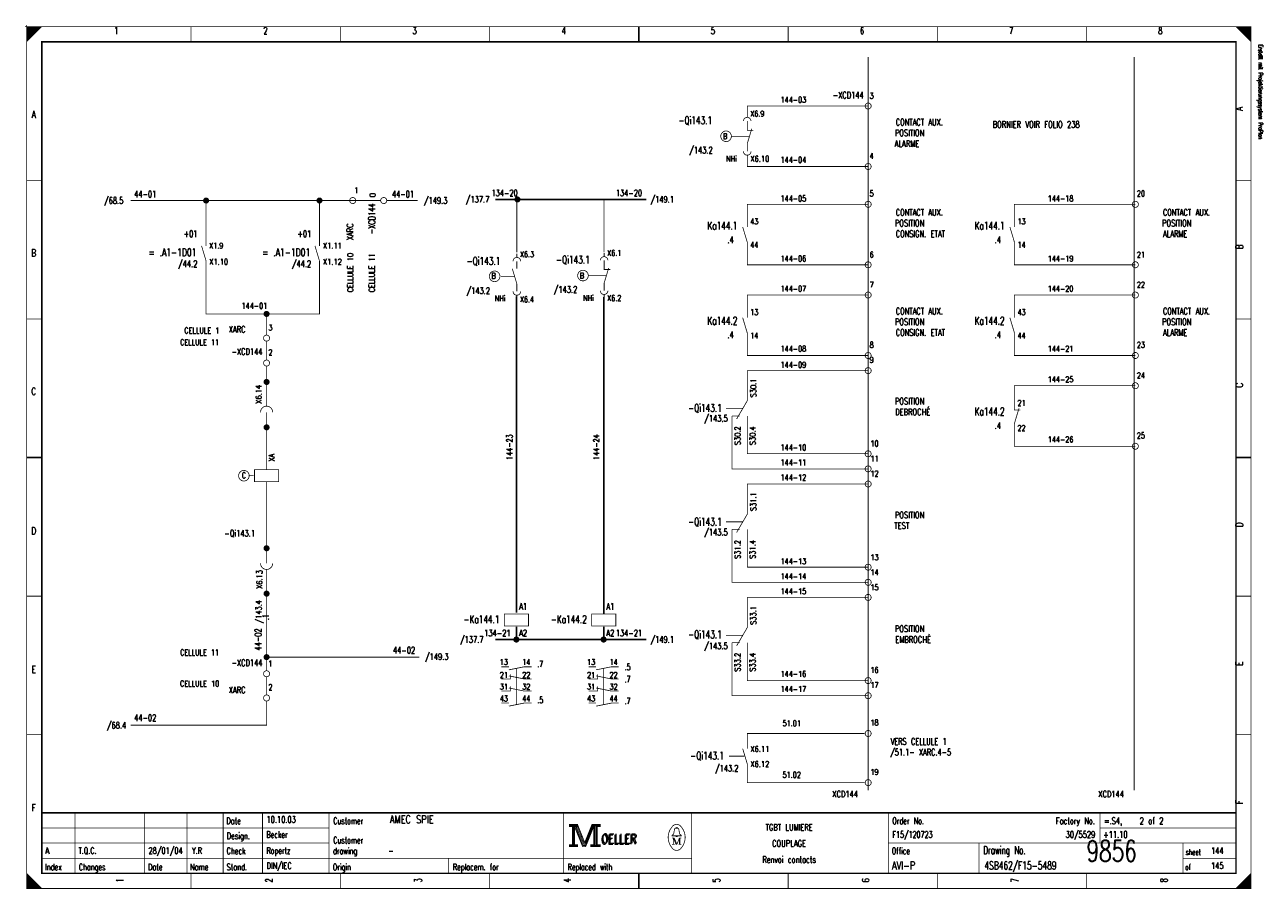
# Model space of a CAD drawing. Extents: x -1 to 409, y 0 to 286.
import ezdxf
from ezdxf.enums import TextEntityAlignment as Align

# ---------------------------------------------------------------- set-up
doc = ezdxf.new("R2010")
doc.units = 0
doc.header["$MEASUREMENT"] = 0
doc.linetypes.add('GESTRICHELT', pattern=[3.75, 3, -0.75])
doc.linetypes.add('STRICH-PUNKT', pattern=[4.7, 3, -0.75, 0.2, -0.75])
doc.layers.get('0').update_dxf_attribs({"color": 9, "linetype": 'CONTINUOUS'})
doc.styles.get("Standard").update_dxf_attribs({"font": 'TXT', "bigfont": 'TXT'})

# ---------------------------------------------------------------- blocks, each defined once
blk = doc.blocks.new('BCIRCLE_FILLED')
at = {"color": 0, "linetype": 'Continuous', "const_width": 1, "flags": 128}
blk.add_lwpolyline([(0.5, 0, 1), (-0.5, 0, 1)], format="xyb", close=True, dxfattribs=at)

msp = doc.modelspace()

# ---------------------------------------------------------------- linework, layer by layer
at = {"color": 0, "linetype": 'Continuous'}
for p, q in [((155.13, 227.84), (196.92, 227.84)), ((163.07, 227.84), (204.86, 227.84)), ((162.08, 195.73), (162.08, 91.21)), ((190.95, 195.55), (190.95, 90.85)), ((162.08, 86.53), (162.08, 82.59)), ((190.95, 86.53), (190.95, 82.59)), ((155.13, 82.29), (196.92, 82.29)), ((163.07, 82.29), (204.86, 82.29))]:
    msp.add_line(p, q, dxfattribs=at)
at = {"color": 0}
for points, const_width in [([(-0.5, 285), (0.5, 285)], 0.25), ([(-0.5, 285), (0.5, 285)], 0.25), ([(-0.5, 285), (0.5, 285)], 0.25), ([(-0.5, 285), (0.5, 285)], 0.25), ([(-0.5, 285), (0.5, 285)], 0.25), ([(-0.5, 285), (0.5, 285)], 0.25), ([(-0.5, 285), (0.5, 285)], 0.25), ([(-0.5, 285), (0.5, 285)], 0.25), ([(-0.5, 285), (0.5, 285)], 0.25), ([(-0.5, 285), (0.5, 285)], 0.25), ([(-0.5, 285), (0.5, 285)], 0.25), ([(-0.5, 285), (0.5, 285)], 0.25), ([(-0.5, 285), (0.5, 285)], 0.25), ([(-0.5, 285), (0.5, 285)], 0.25), ([(-0.5, 285), (0.5, 285)], 0.25), ([(-0.5, 285), (0.5, 285)], 0.25), ([(-0.5, 285), (0.5, 285)], 0.25), ([(-0.5, 285), (0.5, 285)], 0.25), ([(-0.5, 285), (0.5, 285)], 0.25), ([(0, 285.5), (0, 284.5)], 0.25), ([(0, 285.5), (0, 284.5)], 0.25), ([(0, 285.5), (0, 284.5)], 0.25), ([(0, 285.5), (0, 284.5)], 0.25), ([(0, 285.5), (0, 284.5)], 0.25), ([(0, 285.5), (0, 284.5)], 0.25), ([(0, 285.5), (0, 284.5)], 0.25), ([(0, 285.5), (0, 284.5)], 0.25), ([(0, 285.5), (0, 284.5)], 0.25), ([(0, 285.5), (0, 284.5)], 0.25), ([(0, 285.5), (0, 284.5)], 0.25), ([(0, 285.5), (0, 284.5)], 0.25), ([(0, 285.5), (0, 284.5)], 0.25), ([(0, 285.5), (0, 284.5)], 0.25), ([(0, 285.5), (0, 284.5)], 0.25), ([(0, 285.5), (0, 284.5)], 0.25), ([(0, 285.5), (0, 284.5)], 0.25), ([(0, 285.5), (0, 284.5)], 0.25), ([(0, 285.5), (0, 284.5)], 0.25), ([(54.38, 285), (54.38, 280)], 0.25), ([(103.75, 285), (103.75, 280)], 0.25), ([(153.12, 285), (153.12, 280)], 0.25), ([(202.5, 280), (202.5, 285)], 0.5), ([(202.5, 285), (202.5, 280)], 0.25), ([(251.88, 285), (251.88, 280)], 0.25), ([(301.25, 285), (301.25, 280)], 0.25), ([(350.62, 285), (350.62, 280)], 0.25), ([(238.34, 255), (238.34, 256.25)], 0.25), ([(238.34, 253.75), (238.34, 251.25)], 0.25), ([(238.34, 242.5), (238.34, 241.25)], 0.25), ([(0, 234.17), (5, 234.17)], 0.25), ([(405, 234.17), (400, 234.17)], 0.25), ([(238.34, 222.5), (238.34, 223.75)], 0.25), ([(238.34, 222.64), (238.34, 220.14)], 0.25), ([(238.34, 221.25), (238.34, 218.75)], 0.25), ([(326.72, 222.5), (326.72, 223.75)], 0.25), ([(326.72, 222.64), (326.72, 220.14)], 0.25), ([(326.72, 221.25), (326.72, 218.75)], 0.25), ([(57.86, 212.5), (59.36, 207.5)], 0.25), ([(95.36, 212.5), (96.86, 207.5)], 0.25), ([(162.15, 208.69), (162.15, 209.94)], 0.25), ([(191.01, 208.93), (191.01, 210.18)], 0.25), ([(238.34, 211.5), (238.34, 209)], 0.25), ([(238.34, 210), (238.34, 208.75)], 0.25), ([(326.72, 211.5), (326.72, 209)], 0.25), ([(326.72, 210), (326.72, 208.75)], 0.25), ([(162.15, 207.44), (162.15, 204.94)], 0.25), ([(191.01, 207.68), (191.01, 205.18)], 0.25), ([(162.15, 196.19), (162.15, 194.94)], 0.25), ([(191.01, 196.43), (191.01, 195.18)], 0.25), ([(238.34, 192.5), (238.34, 193.75)], 0.25), ([(238.34, 193.39), (238.34, 190.89)], 0.25), ([(326.72, 192.5), (326.72, 193.75)], 0.25), ([(326.72, 193.39), (326.72, 190.89)], 0.25), ([(0, 188.33), (5, 188.33)], 0.25), ([(238.34, 191.25), (238.34, 188.75)], 0.25), ([(326.72, 191.25), (326.72, 188.75)], 0.25), ([(405, 188.33), (400, 188.33)], 0.25), ([(238.34, 182.25), (238.34, 179.75)], 0.25), ([(238.34, 180.46), (238.34, 177.96)], 0.25), ([(326.72, 182.25), (326.72, 179.75)], 0.25), ([(326.72, 180.46), (326.72, 177.96)], 0.25), ([(238.34, 180), (238.34, 178.75)], 0.25), ([(326.72, 180), (326.72, 178.75)], 0.25), ([(79.36, 167.5), (79.36, 159.5)], 0.25), ([(326.72, 162.5), (326.72, 163.75)], 0.25), ([(238.34, 161.25), (234.84, 155.25)], 0.25), ([(326.72, 163.39), (326.72, 160.89)], 0.25), ([(326.72, 161.25), (326.72, 158.75)], 0.25), ([(79.36, 157.5), (79.36, 152.5)], 0.25), ([(233.34, 153.75), (233.34, 156.25)], 0.25), ([(233.34, 156.25), (235.84, 156.25)], 0.25), ([(238.34, 153.75), (238.34, 156.25)], 0.25), ([(79.36, 152.5), (79.36, 138.5)], 0.25), ([(326.72, 152.25), (326.72, 149.75)], 0.25), ([(326.72, 150.46), (326.72, 147.96)], 0.25), ([(326.72, 150), (326.72, 148.75)], 0.25), ([(5, 142.5), (0, 142.5)], 0.5), ([(0, 142.5), (5, 142.5)], 0.25), ([(400, 142.5), (405, 142.5)], 0.5), ([(405, 142.5), (400, 142.5)], 0.25), ([(79.36, 113), (79.36, 134.5)], 0.25), ([(238.34, 123.75), (234.84, 117.75)], 0.25), ([(233.34, 116.25), (233.34, 118.75)], 0.25), ([(233.34, 118.75), (235.84, 118.75)], 0.25), ([(238.34, 116.25), (238.34, 118.75)], 0.25), ([(238.34, 116.25), (238.34, 106.25)], 0.25), ([(79.36, 107.5), (79.36, 112)], 0.25), ([(79.36, 105.5), (79.36, 97.5)], 0.25), ([(0, 96.67), (5, 96.67)], 0.25), ([(238.34, 96.25), (238.34, 86.25)], 0.25), ([(405, 96.67), (400, 96.67)], 0.25), ([(238.34, 86.25), (234.84, 80.25)], 0.25), ([(233.34, 78.75), (233.34, 81.25)], 0.25), ([(233.34, 81.25), (235.84, 81.25)], 0.25), ([(238.34, 78.75), (238.34, 81.25)], 0.25), ([(157, 73.3), (159.5, 73.3)], 0.25), ([(185.87, 73.3), (188.37, 73.3)], 0.25), ([(157, 61.3), (159.5, 61.3)], 0.25), ([(185.87, 61.3), (188.37, 61.3)], 0.25), ([(0, 50.83), (5, 50.83)], 0.25), ([(405, 50.83), (400, 50.83)], 0.25), ([(236.84, 46.25), (238.34, 41.25)], 0.25), ([(400, 25), (5, 25)], 0.5), ([(16, 5), (16, 25)], 0.25), ([(39, 5), (39, 25)], 0.25), ([(53, 5), (53, 25)], 0.25), ([(65, 25), (65, 5)], 0.25), ([(78, 25), (78, 5)], 0.25), ([(100, 25), (100, 5)], 0.25), ([(177.5, 25), (177.5, 5)], 0.25), ([(220, 25), (220, 5)], 0.25), ([(285, 25), (285, 5)], 0.25), ([(355, 25), (355, 15)], 0.25), ([(181.5, 20.5), (184, 14.2)], 0.25), ([(184.7, 14.9), (187, 20.6)], 0.25), ([(5, 20), (100, 20)], 0.25), ([(213.5, 16.7), (214.2, 16.7)], 0.25), ([(214.2, 16.7), (215.1, 14.6)], 0.25), ([(214.6, 19.9), (215.5, 19.9)], 0.25), ([(215.1, 14.6), (215.9, 16.7)], 0.25), ([(215.9, 14.6), (215.9, 16.7)], 0.25), ([(215.9, 16.7), (216.5, 16.7)], 0.25), ([(216.1, 16.7), (216.1, 14.6)], 0.25), ([(355, 20), (400, 20)], 0.25), ([(5, 15), (100, 15)], 0.25), ([(184, 14.2), (184.6, 14.2)], 0.25), ([(213.9, 14.6), (214.3, 14.6)], 0.25), ([(216.5, 14.6), (215.7, 14.6)], 0.25), ([(285, 15), (400, 15)], 0.25), ([(315, 15), (315, 5)], 0.25), ([(382.5, 15), (382.5, 5)], 0.25), ([(5, 10), (220, 10)], 0.25), ([(139.5, 10), (139.5, 5)], 0.25), ([(382.5, 10), (400, 10)], 0.25), ([(54.38, 0), (54.38, 5)], 0.25), ([(103.75, 0), (103.75, 5)], 0.25), ([(153.12, 0), (153.12, 5)], 0.25), ([(202.5, 5), (202.5, 0)], 0.5), ([(202.5, 0), (202.5, 5)], 0.25), ([(251.88, 0), (251.88, 5)], 0.25), ([(301.25, 0), (301.25, 5)], 0.25), ([(350.62, 0), (350.62, 5)], 0.25), ([(405, 5), (400, 0)], 0.25), ([(4.75, 0), (4.75, 0.25)], 0.25)]:
    msp.add_lwpolyline(points, dxfattribs=dict(at, const_width=const_width))
at = {"color": 0, "const_width": 0.25, "flags": 128}
for points in [[(0, 285), (5, 285), (0, 280), (0, 285)], [(0, 142.5), (0, 285), (405, 285), (405, 0), (0, 0), (0, 142.5)], [(0.25, 285), (0.25, 280.25), (0.5, 280.5), (0.5, 285), (0.75, 285), (0.75, 280.75), (1, 281), (1, 285), (1.25, 285), (1.25, 281.25), (1.5, 281.5), (1.5, 285), (1.75, 285), (1.75, 281.75), (2, 282)], [(2, 282), (2, 285), (2.25, 285), (2.25, 282.25), (2.5, 282.5), (2.5, 285), (2.75, 285), (2.75, 282.75), (3, 283), (3, 285), (3.25, 285), (3.25, 283.25), (3.5, 283.5), (3.5, 285), (3.75, 285)], [(3.75, 285), (3.75, 283.75), (4, 284), (4, 285), (4.25, 285), (4.25, 284.25), (4.5, 284.5), (4.5, 285), (4.75, 285), (4.75, 284.75)], [(400, 285), (405, 280), (404.75, 280.25), (404.75, 285), (404.5, 285), (404.5, 280.5), (404.25, 280.75), (404.25, 285), (404, 285), (404, 281), (403.75, 281.25), (403.75, 285), (403.5, 285), (403.5, 281.5), (403.25, 281.75)], [(401.5, 283.5), (401.5, 285), (401.25, 285), (401.25, 283.75), (401, 284), (401, 285), (400.75, 285), (400.75, 284.25), (400.5, 284.5), (400.5, 285), (400.25, 285), (400.25, 284.75)], [(403.25, 281.75), (403.25, 285), (403, 285), (403, 282), (402.75, 282.25), (402.75, 285), (402.5, 285), (402.5, 282.5), (402.25, 282.75), (402.25, 285), (402, 285), (402, 283), (401.75, 283.25), (401.75, 285), (401.5, 285)], [(238.34, 256.25), (238.34, 258.75), (278.34, 258.75)], [(238.34, 251.25), (238.34, 250.75), (240.34, 250.75)], [(239.84, 251.25), (238.34, 246.25), (238.34, 243.75)], [(278.34, 238.75), (238.34, 238.75), (238.34, 241.25)], [(117.11, 227.5), (34.36, 227.5)], [(59.36, 212.5), (59.36, 227.5)], [(96.86, 212.5), (96.86, 227.5)], [(129.36, 227.5), (119.11, 227.5)], [(162.14, 210.36), (162.14, 227.86)], [(191, 210.36), (191, 227.86)], [(238.34, 223.75), (238.34, 226.25), (278.34, 226.25)], [(326.72, 223.75), (326.72, 226.25), (366.72, 226.25)], [(236.84, 218.75), (238.34, 213.75), (238.34, 211.25)], [(325.22, 218.75), (326.72, 213.75), (326.72, 211.25)], [(79.36, 183), (79.36, 190), (59.36, 190), (59.36, 207.5)], [(79.36, 190), (96.86, 190), (96.86, 207.5)], [(160.65, 204.94), (162.15, 199.94), (162.15, 197.44)], [(191.01, 205.18), (191.01, 204.68), (193.01, 204.68)], [(192.51, 205.18), (191.01, 200.18), (191.01, 197.68)], [(278.34, 206.25), (238.34, 206.25), (238.34, 208.75)], [(366.72, 206.25), (326.72, 206.25), (326.72, 208.75)], [(238.34, 193.75), (238.34, 196.25), (278.34, 196.25)], [(326.72, 193.75), (326.72, 196.25), (366.72, 196.25)], [(236.84, 188.75), (238.34, 183.75), (238.34, 181.25)], [(325.22, 188.75), (326.72, 183.75), (326.72, 181.25)], [(79.36, 174.75), (79.36, 181)], [(278.34, 176.25), (238.34, 176.25), (238.34, 178.75)], [(366.72, 176.25), (326.72, 176.25), (326.72, 178.75)], [(79.36, 167.5), (79.36, 172.75)], [(238.34, 161.25), (238.34, 171.25), (278.34, 171.25)], [(326.72, 163.75), (326.72, 166.25), (366.72, 166.25)], [(328.22, 158.75), (326.72, 153.75), (326.72, 151.25)], [(326.72, 158.75), (326.72, 158.25), (328.72, 158.25)], [(278.34, 138.75), (233.34, 138.75), (233.34, 153.75)], [(278.34, 143.75), (238.34, 143.75), (238.34, 153.75)], [(366.72, 146.25), (326.72, 146.25), (326.72, 148.75)], [(79.36, 138.5), (83.36, 138.5), (83.36, 134.5), (75.36, 134.5), (75.36, 138.5), (79.36, 138.5)], [(238.34, 123.75), (238.34, 133.75), (278.34, 133.75)], [(278.34, 101.25), (233.34, 101.25), (233.34, 116.25)], [(278.34, 106.25), (238.34, 106.25)], [(79.36, 72), (79.36, 97.5)], [(278.34, 96.25), (238.34, 96.25)], [(278.34, 63.75), (233.34, 63.75), (233.34, 78.75)], [(278.34, 68.75), (238.34, 68.75), (238.34, 78.75)], [(129.86, 76.5), (79.36, 76.5)], [(79.36, 64), (79.36, 70)], [(157, 69.3), (160, 69.3), (160, 70.8)], [(159.5, 72.3), (164.5, 73.3), (167, 73.3)], [(159.5, 70.3), (164.5, 69.3), (167, 69.3)], [(185.87, 69.3), (188.87, 69.3), (188.87, 70.8)], [(188.37, 72.3), (193.37, 73.3), (195.87, 73.3)], [(188.37, 70.3), (193.37, 69.3), (195.87, 69.3)], [(157, 65.3), (160, 65.3), (160, 66.8)], [(159.5, 66.3), (164.5, 65.3), (167, 65.3)], [(185.87, 65.3), (188.87, 65.3), (188.87, 66.8)], [(188.37, 66.3), (193.37, 65.3), (195.87, 65.3)], [(34.36, 54), (79.36, 54), (79.36, 62)], [(159.5, 60.3), (164.5, 61.3), (167, 61.3)], [(188.37, 60.3), (193.37, 61.3), (195.87, 61.3)], [(277.09, 51.25), (238.34, 51.25), (238.34, 46.25)], [(277.09, 35), (238.34, 35), (238.34, 41.25)], [(179.5, 21.2), (179.5, 20.5), (180.5, 20.5), (180.5, 14.5), (179.5, 14.5), (179.5, 13.8), (182.2, 13.8), (182.2, 14.5), (181.2, 14.5), (181.2, 20.5), (182.2, 20.5), (182.2, 21.2), (179.5, 21.2)], [(180.7, 20.7), (180.7, 14.3), (181, 14.3), (181, 20.7)], [(181.2, 20.5), (183.9, 13.8), (184.9, 13.8), (187.6, 20.5)], [(181.8, 20.5), (184.2, 14.6), (184.6, 14.6)], [(182.2, 21.2), (184.6, 15.2), (187, 21.2)], [(182.2, 20.5), (184.4, 14.9), (184.7, 14.9)], [(184.6, 14.2), (184.9, 14.2), (187.4, 20.5)], [(184.6, 14.6), (184.8, 14.6), (187.2, 20.5)], [(187.6, 20.5), (187.6, 14.5), (186.6, 14.5), (186.6, 13.8), (187.1, 13.8)], [(187, 21.2), (187, 20.5), (188, 20.5), (188, 14.5), (187, 14.5), (187, 13.8), (189.7, 13.8), (189.7, 14.5), (188.7, 14.5), (188.7, 20.5), (189.7, 20.5), (189.7, 21.2), (187, 21.2)], [(187.8, 20.7), (187.8, 14.3), (188.3, 14.3), (188.3, 20.7), (188.5, 20.7), (188.5, 14.3)], [(214.8, 17.4), (213.5, 17.4), (213.5, 17.6), (214, 18), (214.3, 19.6)], [(213.9, 16.7), (213.9, 14.6), (213.5, 14.6)], [(213.9, 16.7), (214.8, 14.6), (215.1, 14.6)], [(214.8, 19.9), (214.8, 20.2), (215.2, 20.2), (215.2, 19.9)], [(215.2, 17.4), (216.5, 17.4), (216.5, 17.6), (216, 18), (215.7, 19.6)], [(0, 5), (0, 0), (5, 0), (0, 5), (0.25, 4.75), (0.25, 0), (0.5, 0), (0.5, 4.5), (0.75, 4.25), (0.75, 0), (1, 0), (1, 4), (1.25, 3.75), (1.25, 0), (1.5, 0)], [(404.75, 4.75), (404.75, 0), (404.5, 0), (404.5, 4.5), (404.25, 4.25), (404.25, 0), (404, 0), (404, 4), (403.75, 3.75), (403.75, 0), (403.5, 0), (403.5, 3.5), (403.25, 3.25), (403.25, 0), (403, 0)], [(1.5, 0), (1.5, 3.5), (1.75, 3.25), (1.75, 0), (2, 0), (2, 3), (2.25, 2.75), (2.25, 0), (2.5, 0), (2.5, 2.5), (2.75, 2.25), (2.75, 0), (3, 0), (3, 2), (3.25, 1.75)], [(3.25, 1.75), (3.25, 0), (3.5, 0), (3.5, 1.5), (3.75, 1.25), (3.75, 0), (4, 0), (4, 1), (4.25, 0.75), (4.25, 0), (4.5, 0), (4.5, 0.5), (4.75, 0.25)], [(401.25, 1.25), (401.25, 0), (401, 0), (401, 1), (400.75, 0.75), (400.75, 0), (400.5, 0), (400.5, 0.5), (400.25, 0.25), (400.25, 0)], [(403, 0), (403, 3), (402.75, 2.75), (402.75, 0), (402.5, 0), (402.5, 2.5), (402.25, 2.25), (402.25, 0), (402, 0), (402, 2), (401.75, 1.75), (401.75, 0), (401.5, 0), (401.5, 1.5), (401.25, 1.25)]]:
    msp.add_lwpolyline(points, dxfattribs=at)
at = {"color": 0, "flags": 128}
for points, const_width in [([(0, 285), (405, 285), (405, 0), (0, 0)], 0.25), ([(5, 280), (400, 280), (400, 5), (5, 5)], 0.5), ([(5, 280), (400, 280), (400, 5), (5, 5)], 0.25), ([(158, 86.8), (166, 86.8), (166, 90.8), (158, 90.8)], 0.25), ([(186.87, 86.8), (194.87, 86.8), (194.87, 90.8), (186.87, 90.8)], 0.25), ([(179.7, 21), (182, 21), (182, 20.7), (179.7, 20.7)], 0.25), ([(187.2, 21), (189.5, 21), (189.5, 20.7), (187.2, 20.7)], 0.25), ([(214.8, 17.4), (215.2, 17.4), (215.2, 17.1), (214.8, 17.1)], 0.25), ([(179.7, 14.3), (182, 14.3), (182, 14), (179.7, 14)], 0.25), ([(186.8, 14.3), (189.5, 14.3), (189.5, 14), (186.8, 14)], 0.25)]:
    msp.add_lwpolyline(points, close=True, dxfattribs=dict(at, const_width=const_width))
at = {"color": 0, "linetype": 'STRICH-PUNKT', "const_width": 0.25}
for points in [[(278.34, 275), (278.34, 32.5)], [(366.32, 275), (366.32, 32.5)]]:
    msp.add_lwpolyline(points, dxfattribs=at)
at = {"color": 0, "flags": 128}
for points, const_width in [([(279.34, 258.75, 1), (277.34, 258.75, 1)], 0.25), ([(233.09, 248.75, 1), (229.59, 248.75, 1)], 0.25), ([(279.34, 238.75, 1), (277.34, 238.75, 1)], 0.25), ([(108.86, 227.5, 1), (106.86, 227.5, 1)], 0.25), ([(119.11, 227.5, 1), (117.11, 227.5, 1)], 0.25), ([(279.34, 226.25, 1), (277.34, 226.25, 1)], 0.25), ([(367.72, 226.25, 1), (365.72, 226.25, 1)], 0.25), ([(279.34, 206.25, 1), (277.34, 206.25, 1)], 0.25), ([(367.72, 206.25, 1), (365.72, 206.25, 1)], 0.25), ([(156.54, 202.44, 1), (153.04, 202.44, 1)], 0.25), ([(185.76, 202.68, 1), (182.26, 202.68, 1)], 0.25), ([(279.34, 196.25, 1), (277.34, 196.25, 1)], 0.25), ([(367.72, 196.25, 1), (365.72, 196.25, 1)], 0.25), ([(80.36, 182, 1), (78.36, 182, 1)], 0.25), ([(279.34, 176.25, 1), (277.34, 176.25, 1)], 0.25), ([(367.72, 176.25, 1), (365.72, 176.25, 1)], 0.25), ([(80.36, 173.75, 1), (78.36, 173.75, 1)], 0.25), ([(279.34, 171.25, 1), (277.34, 171.25, 1)], 0.25), ([(80.11, 167.5, 1), (78.61, 167.5, 1)], 0.5), ([(79.86, 167.5, 1), (78.86, 167.5, 1)], 0.5), ([(79.61, 167.5, 1), (79.11, 167.5, 1)], 0.5), ([(367.72, 166.25, 1), (365.72, 166.25, 1)], 0.25), ([(80.11, 152.5, 1), (78.61, 152.5, 1)], 0.5), ([(79.86, 152.5, 1), (78.86, 152.5, 1)], 0.5), ([(79.61, 152.5, 1), (79.11, 152.5, 1)], 0.5), ([(279.34, 143.75, 1), (277.34, 143.75, 1)], 0.25), ([(367.72, 146.25, 1), (365.72, 146.25, 1)], 0.25), ([(279.34, 138.75, 1), (277.34, 138.75, 1)], 0.25), ([(73.61, 136.5, 1), (70.11, 136.5, 1)], 0.25), ([(279.34, 133.75, 1), (277.34, 133.75, 1)], 0.25), ([(80.11, 112.5, 1), (78.61, 112.5, 1)], 0.5), ([(79.86, 112.5, 1), (78.86, 112.5, 1)], 0.5), ([(79.61, 112.5, 1), (79.11, 112.5, 1)], 0.5), ([(279.34, 106.25, 1), (277.34, 106.25, 1)], 0.25), ([(80.11, 97.5, 1), (78.61, 97.5, 1)], 0.5), ([(279.34, 101.25, 1), (277.34, 101.25, 1)], 0.25), ([(79.86, 97.5, 1), (78.86, 97.5, 1)], 0.5), ([(79.61, 97.5, 1), (79.11, 97.5, 1)], 0.5), ([(279.34, 96.25, 1), (277.34, 96.25, 1)], 0.25), ([(80.36, 71, 1), (78.36, 71, 1)], 0.25), ([(279.34, 68.75, 1), (277.34, 68.75, 1)], 0.25), ([(80.36, 63, 1), (78.36, 63, 1)], 0.25), ([(279.34, 63.75, 1), (277.34, 63.75, 1)], 0.25), ([(279.34, 51.25, 1), (277.34, 51.25, 1)], 0.25), ([(279.34, 35, 1), (277.34, 35, 1)], 0.25)]:
    msp.add_lwpolyline(points, format="xyb", close=True, dxfattribs=dict(at, const_width=const_width))
at = {"color": 0, "const_width": 0.25, "flags": 128}
for points in [[(239.59, 253.75, 1), (237.09, 253.75, 1)], [(237.09, 243.75, 1), (239.59, 243.75, 1)], [(192.26, 207.68, 1), (189.76, 207.68, 1)], [(163.4, 207.44, 1), (160.9, 207.44, 1)], [(160.9, 197.44, 1), (163.4, 197.44, 1)], [(189.76, 197.68, 1), (192.26, 197.68, 1)], [(81.36, 157.5, 1), (77.36, 157.5, 1)], [(77.36, 107.5, 0.997005), (81.36, 107.49, 0.997005)], [(213.5, 20.39, 0.373815), (213.49, 13.43, 0.373815)], [(216.49, 20.4, 0.530775), (213.51, 20.41, 0.530775)], [(216.5, 13.4, 0.378582), (216.46, 20.44, 0.378582)], [(214.6, 19.9, 0.414214), (214.3, 19.6, 0.414214)], [(215.7, 19.6, 0.414214), (215.4, 19.9, 0.414214)], [(213.5, 13.4, 0.532213), (216.49, 13.39, 0.532213)]]:
    msp.add_lwpolyline(points, format="xyb", dxfattribs=at)
at = {"color": 0, "linetype": 'GESTRICHELT', "const_width": 0.25}
for points in [[(239.09, 248.75), (233.09, 248.75)], [(161.4, 202.44), (156.9, 202.44)], [(191.76, 202.68), (185.76, 202.68)], [(236.84, 158.75), (231.34, 158.75)], [(73.61, 136.5), (75.11, 136.5)], [(236.84, 121.25), (231.34, 121.25)], [(236.84, 83.75), (231.34, 83.75)], [(162, 60.8), (162, 72.8)], [(190.87, 60.8), (190.87, 72.8)], [(232.34, 43.75), (237.34, 43.75)]]:
    msp.add_lwpolyline(points, dxfattribs=at)

# ---------------------------------------------------------------- block references
at = {"color": 0}
for p in [(59.36, 227.5), (96.86, 227.5), (162.34, 227.86), (79.36, 190), (161.98, 82.32), (190.85, 82.32), (79.36, 76.5)]:
    msp.add_blockref('BCIRCLE_FILLED', p, dxfattribs=at)

# ---------------------------------------------------------------- texts
for s, height, width, p in [('1', 2.38, 0.672, (29.65, 284.86)), ('2', 2.38, 0.672, (78.99, 284.86)), ('3', 2.38, 0.672, (128.32, 284.86)), ('4', 2.38, 0.672, (177.66, 284.86)), ('5', 2.38, 0.672, (226.99, 284.86)), ('6', 2.38, 0.672, (276.32, 284.86)), ('7', 2.38, 0.672, (325.66, 284.86)), ('8', 2.38, 0.672, (374.99, 284.86)), ('A', 2.38, 0.76, (2.33, 257.17)), ('B', 1.91, 0.76, (231, 249.72)), ('NHi', 1.905, 0.706667, (233.13, 242.27)), ('B', 2.38, 0.76, (2.33, 211.39)), ('B', 1.91, 0.76, (154.45, 203.57)), ('B', 1.91, 0.76, (183.67, 203.64)), ('NHi', 1.905, 0.706667, (156.58, 196.11)), ('NHi', 1.905, 0.706667, (185.8, 196.19)), ('C', 2.38, 0.76, (2.33, 165.61)), ('C', 1.91, 0.76, (71.88, 137.57)), ('D', 2.38, 0.76, (2.33, 119.47)), ('E', 2.38, 0.76, (2.33, 73.68)), ('F', 2.38, 0.76, (2.33, 27.9)), ('TGBT LUMIERE', 2.1431, 0.754667, (252.19, 21.3)), ('COUPLAGE', 2.143, 0.76, (252.19, 15.97)), ('Renvoi contacts', 2.1431, 0.617067, (252.19, 10.65))]:
    msp.add_text(s, height=height, dxfattribs=dict(at, width=width)).set_placement(p, align=Align.TOP_CENTER)
for s, height, rotation, width, p in [('Erstellt mit Projektierungssystem ProPlan', 1.4287, 270, 0.622634, (407.02, 279.06)), ('0', 1.91, 90, 0.672, (115.94, 228.62)), ('X6.13', 1.905, 90, 0.6944, (78.51, 99.07))]:
    msp.add_text(s, height=height, rotation=rotation, dxfattribs=dict(at, width=width)).set_placement(p, align=Align.BOTTOM_LEFT)
for s, width, p in [('-XCD144', 0.713143, (276.86, 260.65)), ('-XCD144', 0.713143, (77.99, 175.83)), ('-XCD144', 0.713143, (77.99, 72.9)), ('30/5529', 0.675429, (353.46, 16.11))]:
    msp.add_text(s, height=2.143, dxfattribs=dict(at, width=width)).set_placement(p, align=Align.BOTTOM_RIGHT)
for s, height, width, p in [('3', 1.91, 0.672, (278.83, 260.61)), ('4', 1.91, 0.672, (278.83, 240.73)), ('1', 1.91, 0.672, (108.36, 229.38)), ('5', 1.91, 0.672, (278.83, 228.31)), ('20', 1.905, 0.672, (367.21, 228.31)), ('6', 1.91, 0.672, (278.83, 208.08)), ('21', 1.905, 0.672, (367.21, 208.08)), ('7', 1.91, 0.672, (278.83, 198.14)), ('22', 1.905, 0.672, (367.21, 198.14)), ('3', 1.91, 0.672, (79.96, 183.95)), ('8', 1.91, 0.672, (278.83, 178.27)), ('23', 1.905, 0.672, (367.21, 178.27)), ('2', 1.91, 0.672, (79.96, 175.78)), ('9', 1.91, 0.672, (278.83, 173.3)), ('24', 1.905, 0.672, (367.21, 168.14)), ('10', 1.905, 0.672, (279.1, 145.62)), ('25', 1.905, 0.672, (367.21, 148.27)), ('11', 1.905, 0.672, (279.1, 140.65)), ('12', 1.905, 0.672, (279.1, 135.68)), ('13', 1.905, 0.672, (279.1, 107.99)), ('14', 1.905, 0.672, (279.1, 103.03)), ('15', 1.905, 0.672, (279.1, 98.06)), ('1', 1.91, 0.672, (79.96, 72.86)), ('16', 1.905, 0.672, (279.1, 70.73)), ('2', 1.91, 0.672, (79.96, 65.05)), ('17', 1.905, 0.672, (279.1, 65.76)), ('18', 1.905, 0.672, (279.1, 53.34)), ('19', 1.905, 0.672, (279.1, 37.01)), ('10.10.03', 2.143, 0.678, (79.34, 21.08)), ('AMEC SPIE', 2.619, 0.752889, (120.16, 20.77)), ('Becker', 2.143, 0.626667, (79.27, 16.11)), ('F15/120723', 2.143, 0.6832, (286.39, 16.11)), ('+11.10', 2.143, 0.68, (356.11, 16.11)), ('A', 2.14, 0.76, (6.21, 10.79)), ('T.Q.C.', 2.143, 0.728, (17.16, 10.79)), ('28/01/04', 2.143, 0.678, (40.29, 10.79)), ('Y.R', 2.143, 0.738667, (54.67, 10.79)), ('Ropertz', 2.143, 0.622857, (79.32, 10.79)), ('-', 2.14, 0.696, (119.65, 10.79)), ('9856', 7, 0.6928, (350.58, 6.78)), ('144', 2.143, 0.672, (391.77, 10.79)), ('DIN/IEC', 2.143, 0.750857, (79.35, 5.82)), ('AVI-P', 2.619, 0.7472, (286.24, 5.51)), ('4SB462/F15-5489', 2.6194, 0.6928, (316.79, 5.51)), ('145', 2.143, 0.672, (391.77, 5.82))]:
    msp.add_text(s, height=height, dxfattribs=dict(at, width=width)).set_placement(p, align=Align.BOTTOM_LEFT)
for s, height, width, p in [('144-03', 1.905, 0.676, (249.37, 261.79)), ('X6.9', 1.905, 0.7, (239.35, 257.17)), ('CONTACT AUX.', 2.1431, 0.749333, (287.46, 254.48)), ('POSITION', 2.143, 0.76, (287.18, 250.93)), ('BORNIER VOIR FOLIO 238', 2.1431, 0.76, (319.53, 253.74)), ('ALARME', 2.143, 0.76, (287.12, 247.38)), ('X6.10', 1.905, 0.6944, (239.4, 242.27)), ('144-04', 1.905, 0.676, (249.37, 241.91)), ('44-01', 2.143, 0.6768, (35.56, 230.7)), ('/149.3', 2.143, 0.68, (131.4, 228.57)), ('/137.7', 2.143, 0.6816, (145.25, 228.95)), ('/149.1', 2.143, 0.6816, (206.34, 228.95)), ('144-05', 1.905, 0.676, (249.37, 229.14)), ('144-18', 1.905, 0.676, (337.75, 229.14)), ('43', 1.905, 0.7, (239.35, 221.54)), ('CONTACT AUX.', 2.1431, 0.749333, (287.46, 224.66)), ('13', 1.905, 0.7, (327.73, 221.54)), ('CONTACT AUX.', 2.1431, 0.749333, (375.83, 224.66)), ('POSITION', 2.143, 0.76, (287.18, 221.11)), ('CONSIGN. ETAT', 2.1431, 0.750154, (287.48, 217.57)), ('POSITION', 2.143, 0.76, (375.56, 221.11)), ('ALARME', 2.143, 0.750154, (375.86, 217.57)), ('X1.9', 1.905, 0.7, (60.36, 213.52)), ('X1.11', 1.905, 0.6944, (98.03, 213.52)), ('44', 1.905, 0.7, (239.35, 213.79)), ('14', 1.905, 0.7, (327.73, 213.79)), ('X6.3', 1.905, 0.7, (163.16, 210.67)), ('X6.1', 1.905, 0.7, (192.02, 211.1)), ('144-06', 1.905, 0.676, (249.37, 209.26)), ('144-19', 1.905, 0.676, (337.75, 209.26)), ('X1.10', 1.905, 0.6944, (60.41, 208.2)), ('X1.12', 1.905, 0.6944, (98.03, 208.2)), ('144-07', 1.905, 0.676, (249.37, 199.32)), ('144-20', 1.905, 0.676, (337.75, 199.32)), ('144-01', 1.905, 0.676, (71.09, 193.64)), ('X6.4', 1.905, 0.7, (163.16, 195.76)), ('X6.2', 1.905, 0.7, (192.02, 196.19)), ('13', 1.905, 0.7, (239.35, 191.54)), ('POSITION', 2.143, 0.76, (287.18, 188.46)), ('CONTACT AUX.', 2.1431, 0.749333, (287.46, 192.01)), ('43', 1.905, 0.7, (327.73, 191.54)), ('POSITION', 2.143, 0.76, (375.56, 188.46)), ('CONTACT AUX.', 2.1431, 0.749333, (375.83, 192.01)), ('CELLULE 1', 1.905, 0.743111, (52.13, 185.48)), ('XARC', 2.143, 0.76, (66.83, 185.98)), ('CONSIGN. ETAT', 2.1431, 0.750154, (287.48, 184.91)), ('ALARME', 2.143, 0.750154, (375.86, 184.91)), ('CELLULE 11', 1.905, 0.736, (50.76, 181.58)), ('14', 1.905, 0.7, (239.35, 183.79)), ('44', 1.905, 0.7, (327.73, 183.79)), ('144-08', 1.905, 0.676, (249.37, 179.45)), ('144-21', 1.905, 0.676, (337.75, 179.45)), ('144-09', 1.905, 0.676, (249.37, 174.12)), ('144-25', 1.905, 0.676, (337.75, 169.32)), ('POSITION', 2.143, 0.76, (287.18, 162.2)), ('21', 1.905, 0.7, (327.73, 161.53)), ('DEBROCHÉ', 2.143, 0.76, (287.28, 158.65)), ('22', 1.905, 0.7, (327.73, 153.23)), ('144-26', 1.905, 0.676, (337.75, 149.45)), ('144-10', 1.905, 0.676, (249.37, 146.79)), ('144-11', 1.905, 0.676, (249.37, 141.83)), ('144-12', 1.905, 0.676, (249.37, 136.86)), ('POSITION', 2.143, 0.76, (287.18, 124.58)), ('TEST', 2.143, 0.76, (286.97, 121.03)), ('144-13', 1.905, 0.676, (249.37, 109.17)), ('144-14', 1.905, 0.676, (249.37, 104.2)), ('144-15', 1.905, 0.676, (249.37, 99.24)), ('A1', 2.143, 0.716, (162.89, 94.34)), ('A1', 2.143, 0.716, (191.76, 94.34)), ('POSITION', 2.143, 0.76, (287.18, 86.96)), ('/137.7', 2.143, 0.6816, (143.34, 83.4)), ('A2', 2.143, 0.716, (162.89, 85.56)), ('A2', 2.143, 0.716, (191.76, 85.56)), ('/149.1', 2.143, 0.6816, (206.34, 83.4)), ('EMBROCHÉ', 2.143, 0.76, (287.29, 83.41)), ('CELLULE 11', 1.905, 0.736, (50.76, 79)), ('/149.3', 2.143, 0.68, (131.76, 77.73)), ('13', 1.905, 0.672, (156.49, 75.83)), ('.7', 2.143, 0.684, (168.88, 75.32)), ('13', 1.905, 0.672, (185.36, 75.83)), ('.5', 2.143, 0.684, (197.76, 74.3)), ('21', 1.905, 0.672, (156.49, 71.57)), ('21', 1.905, 0.672, (185.36, 71.57)), ('.7', 2.143, 0.684, (197.76, 70.3)), ('144-16', 1.905, 0.676, (249.37, 71.91)), ('CELLULE 10', 1.905, 0.743111, (50.71, 68.71)), ('XARC', 2.143, 0.76, (66.83, 66.72)), ('31', 1.905, 0.672, (156.49, 67.67)), ('31', 1.905, 0.672, (185.36, 67.67)), ('144-17', 1.905, 0.676, (249.37, 66.94)), ('43', 1.905, 0.672, (156.49, 63.77)), ('.5', 2.143, 0.684, (168.88, 63.39)), ('43', 1.905, 0.672, (185.36, 63.77)), ('.7', 2.143, 0.684, (197.76, 63.07)), ('44-02', 2.143, 0.6768, (35.56, 57.5)), ('51.01', 1.905, 0.6768, (250.03, 55.58)), ('VERS CELLULE 1', 2.1431, 0.744571, (285.73, 49.69)), ('X6.11', 1.905, 0.6944, (239.4, 47.06)), ('/51.1- XARC.4-5', 2.1431, 0.705067, (285.64, 46.14)), ('X6.12', 1.905, 0.6944, (239.4, 42.09)), ('51.02', 1.905, 0.6768, (250.03, 38.54)), ('XCD144', 2.143, 0.716, (266.5, 32.3)), ('XCD144', 2.143, 0.716, (354.48, 32.3)), ('Date', 2.143, 0.64, (66.05, 23.42)), ('Customer', 2.143, 0.62, (101.4, 23.42)), ('Order No.', 2.143, 0.656889, (286.33, 23.42)), ('=.S4,    2 of 2', 2.1431, 0.682667, (356.37, 23.42)), ('Design.', 2.143, 0.636571, (66.19, 18.46)), ('Customer', 2.143, 0.62, (101.4, 17.04)), ('OELLER', 3.096, 0.76, (189.96, 17.75)), ('OELLER', 3.096, 0.76, (189.96, 17.75)), ('OELLER', 3.096, 0.76, (190.32, 18.1)), ('Check', 2.143, 0.632, (66.12, 13.49)), ('drawing', 2.143, 0.6, (101.33, 13.49)), ('Office', 2.143, 0.626667, (286.15, 13.49)), ('Drawing No.', 2.6194, 0.646545, (316.43, 13.98)), ('sheet', 1.905, 0.6, (383.38, 12.99)), ('Index', 2.143, 0.632, (6.09, 8.16)), ('Changes', 2.143, 0.622857, (17.26, 8.16)), ('Stand.', 2.143, 0.642667, (66.12, 8.16)), ('Origin', 2.143, 0.626667, (101.27, 8.16)), ('Replacem. for', 2.1431, 0.627077, (140.97, 8.16)), ('Replaced with', 2.1431, 0.619692, (178.95, 8.16)), ('of', 1.905, 0.6, (383.23, 8.02)), ('Date', 2.143, 0.64, (40.15, 8.16)), ('Name', 2.143, 0.64, (54.04, 8.16))]:
    msp.add_text(s, height=height, dxfattribs=dict(at, width=width)).set_placement(p, align=Align.TOP_LEFT)
for s, height, width, p in [('A', 2.38, 0.76, (399.91, 257.17)), ('XARC', 2.143, 0.76, (105.88, 214.37)), ('B', 2.38, 0.76, (399.91, 211.39)), ('CELLULE 10', 1.905, 0.743111, (106.07, 197.19)), ('CELLULE 11', 1.905, 0.736, (113.22, 197.19)), ('S30.1', 1.905, 0.6944, (239.4, 162.41)), ('S30.1', 1.905, 0.6944, (239.4, 162.41)), ('C', 2.38, 0.76, (399.92, 165.61)), ('144-23', 1.905, 0.6768, (158.77, 141.7)), ('144-24', 1.905, 0.6768, (187.46, 141.7)), ('S31.1', 1.905, 0.6944, (239.4, 124.79)), ('S31.1', 1.905, 0.6944, (239.4, 124.79)), ('D', 2.38, 0.76, (399.92, 119.47)), ('.1', 2.143, 0.684, (77.99, 88.73)), ('S33.1', 1.905, 0.6944, (239.4, 87.17)), ('S33.1', 1.905, 0.6944, (239.4, 87.17)), ('E', 2.38, 0.76, (399.91, 73.68)), ('F', 2.38, 0.76, (399.91, 27.9))]:
    msp.add_text(s, height=height, rotation=90, dxfattribs=dict(at, width=width)).set_placement(p, align=Align.TOP_LEFT)
for s, height, width, p in [('-Qi143.1', 2.619, 0.68, (226.73, 255.33)), ('/143.2', 2.143, 0.68, (226.92, 245.25)), ('/143.2', 2.143, 0.68, (226.92, 245.25)), ('44-01', 2.143, 0.6768, (128.15, 230.7)), ('134-20', 2.143, 0.6768, (162.45, 231.08)), ('134-20', 2.143, 0.6768, (203.57, 231.08)), ('/68.5', 2.143, 0.6816, (31.99, 228.57)), ('+01', 2.143, 0.68, (56.51, 217.57)), ('+01', 2.143, 0.68, (94.13, 217.57)), ('Ka144.1', 2.619, 0.68, (235.09, 220.49)), ('Ka144.1', 2.619, 0.68, (323.47, 220.49)), ('.4', 2.143, 0.68, (233.89, 215.58)), ('.4', 2.143, 0.68, (322.26, 215.58)), ('= .A1-1D01', 2.619, 0.6992, (56.15, 211.67)), ('= .A1-1D01', 2.619, 0.6992, (93.77, 211.67)), ('-Qi143.1', 2.619, 0.681143, (156.69, 208.82)), ('-Qi143.1', 2.619, 0.681143, (186.27, 209.25)), ('/44.2', 2.143, 0.6816, (56.48, 207.63)), ('/44.2', 2.143, 0.6816, (56.48, 207.63)), ('/44.2', 2.143, 0.6816, (94.1, 207.63)), ('/44.2', 2.143, 0.6816, (94.1, 207.63)), ('/143.2', 2.143, 0.6816, (153.27, 198.74)), ('/143.2', 2.143, 0.6816, (182.13, 199.17)), ('Ka144.2', 2.619, 0.68, (235.09, 189.05)), ('Ka144.2', 2.619, 0.68, (323.47, 189.05)), ('.4', 2.143, 0.68, (233.89, 184.14)), ('.4', 2.143, 0.68, (322.26, 184.14)), ('-Qi143.1', 2.619, 0.68, (229.93, 160.21)), ('/143.5', 2.143, 0.68, (231.89, 156.52)), ('/143.5', 2.143, 0.68, (231.89, 156.52)), ('Ka144.2', 2.619, 0.68, (323.47, 159.05)), ('.4', 2.143, 0.68, (322.26, 154.14)), ('-Qi143.1', 2.619, 0.68, (229.93, 122.59)), ('/143.5', 2.143, 0.68, (231.89, 118.9)), ('/143.5', 2.143, 0.68, (231.89, 118.9)), ('-Qi143.1', 2.143, 0.68, (75.53, 118.54)), ('-Ka144.1', 2.619, 0.681143, (156.41, 90.31)), ('-Ka144.2', 2.619, 0.681143, (185.29, 90.31)), ('134-21', 2.143, 0.6768, (160.06, 85.53)), ('134-21', 2.143, 0.6768, (203.57, 85.53)), ('-Qi143.1', 2.619, 0.68, (229.93, 85.32)), ('44-02', 2.143, 0.6768, (128.5, 79.86)), ('/143.5', 2.143, 0.68, (231.89, 81.28)), ('/143.5', 2.143, 0.68, (231.89, 81.28)), ('14', 1.905, 0.672, (166.61, 75.83)), ('14', 1.905, 0.672, (195.48, 75.83)), ('22', 1.905, 0.672, (166.61, 71.57)), ('22', 1.905, 0.672, (195.48, 71.57)), ('32', 1.905, 0.672, (166.61, 67.67)), ('32', 1.905, 0.672, (195.48, 67.67)), ('44', 1.905, 0.672, (166.61, 63.77)), ('44', 1.905, 0.672, (195.48, 63.77)), ('/68.4', 2.143, 0.6816, (32.93, 55.01)), ('-Qi143.1', 2.619, 0.68, (230.64, 45.22)), ('/143.2', 2.143, 0.68, (235.44, 40.82)), ('/143.2', 2.143, 0.68, (235.44, 40.82)), ('Factory No.', 2.1431, 0.646545, (353.35, 23.42))]:
    msp.add_text(s, height=height, dxfattribs=dict(at, width=width)).set_placement(p, align=Align.TOP_RIGHT)
for s, height, width, p in [('-XCD144', 2.143, 0.713143, (115.89, 226.58)), ('X6.14', 1.905, 0.6944, (78.27, 166.56)), ('44-02', 2.143, 0.6768, (78.27, 86.03))]:
    msp.add_text(s, height=height, rotation=90, dxfattribs=dict(at, width=width)).set_placement(p, align=Align.BOTTOM_RIGHT)
for s, width, p in [('S30.2', 0.6944, (234.19, 152.83)), ('S30.4', 0.6944, (239.16, 152.83)), ('S31.2', 0.6944, (234.19, 115.21)), ('S31.4', 0.6944, (239.16, 115.21)), ('/143.4', 0.68, (75.79, 95.33)), ('/143.4', 0.68, (75.79, 95.33)), ('S33.2', 0.6944, (234.19, 77.94)), ('S33.4', 0.6944, (239.16, 77.94))]:
    msp.add_text(s, height=1.905, rotation=90, dxfattribs=dict(at, width=width)).set_placement(p, align=Align.TOP_RIGHT)
for s, height, width, p in [('XA', 1.905, 0.76, (80.05, 142.54)), ('1', 2.38, 0.672, (29.65, 2.7)), ('2', 2.38, 0.672, (78.99, 2.7)), ('3', 2.38, 0.672, (128.32, 2.7)), ('4', 2.38, 0.672, (177.66, 2.7)), ('5', 2.38, 0.672, (226.99, 2.7)), ('6', 2.38, 0.672, (276.32, 2.7)), ('7', 2.38, 0.672, (325.66, 2.7)), ('8', 2.38, 0.672, (374.99, 2.7))]:
    msp.add_text(s, height=height, rotation=90, dxfattribs=dict(at, width=width)).set_placement(p, align=Align.TOP_CENTER)

doc.saveas('drawing.dxf')
